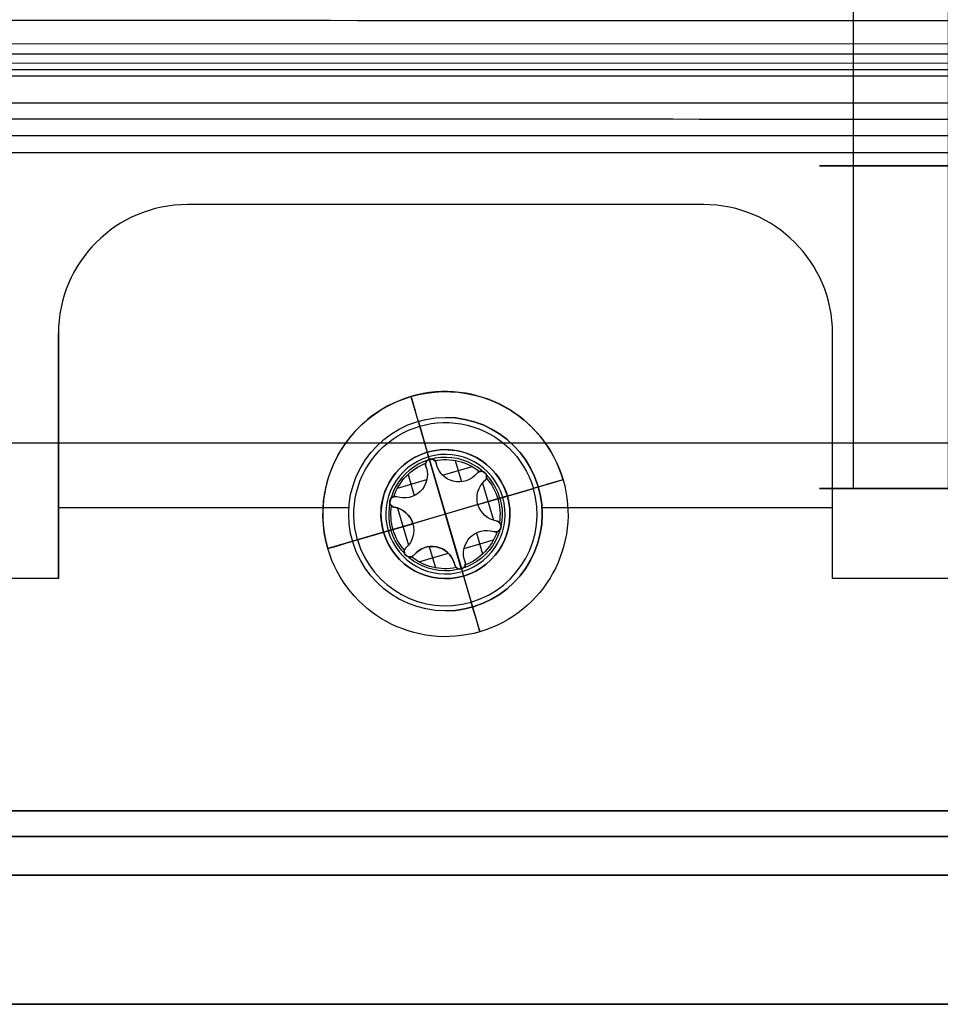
# Model space of a CAD drawing. Header units: millimetres. Extents: x -368 to 368, y -356 to 344.
# Tile 235 of 256: x 254 to 289, y -356 to -318. Entities that reach past the tile are written whole.
import ezdxf

# ---------------------------------------------------------------- set-up
doc = ezdxf.new("R2010")
doc.units = ezdxf.units.MM
doc.layers.add('Livello 01', color=7, linetype='Continuous')

# ---------------------------------------------------------------- blocks, each defined once
blk = doc.blocks.new('VTM05X25BTINO_M5X30')
at = {"layer": 'Livello 01', "color": 253, "true_color": 0xa59e96}
for p, q in [((0, 4.75, -3.7), (0, 4.75, -1.2)), ((0, 2.5, -3.7), (0, 4.75, -3.7)), ((0, 2.315), (0, 3.55)), ((0, 2.5, -28.4), (0, 2.5, -3.7)), ((0, 2.2, -28.7), (0, 2.5, -28.4)), ((0, 2.215, -0.1), (0, 2.315)), ((-0.009, -2.215, -2), (-0.009, 2.215, -2)), ((0, 2.215, -2), (0, 2.215, -0.1)), ((0, -2.2, -28.7), (0, 2.2, -28.7)), ((0.206, 1.918, -2), (0.206, 1.918, -0.2)), ((-0.958, 1.029, -0.2), (-0.958, 1.885, -0.2)), ((0.947, 1.031, -0.2), (0.947, 1.891, -0.2)), ((-1.737, 1.212, -2), (-1.737, 1.212, -0.197)), ((-1.504, 1.487, -0.2), (-0.316, 1.487, -0.2)), ((0.32, 1.48, -0.2), (1.511, 1.48, -0.2)), ((1.737, 1.212, -2), (1.737, 1.212, -0.197)), ((-1.946, 1.003, -2), (-1.946, 1.003, -0.126)), ((-1.108, 1.017, -2), (-1.108, 1.017, -0.2)), ((1.107, 1.017, -2), (1.107, 1.017, -0.2)), ((-1.714, -0.75, -0.2), (-1.714, 0.75, -0.2)), ((1.714, -0.75, -0.2), (1.714, 0.75, -0.2)), ((-2.5, 0, -3.7), (-4.75, 0, -3.7)), ((-3.55, 0), (-2.315, 0)), ((2.2, 0, -28.7), (-2.2, 0, -28.7)), ((-2.115, 0, -0.2), (-1.314, 0, -0.2)), ((2.315, 0), (3.55, 0)), ((4.75, 0, -3.7), (2.5, 0, -3.7)), ((1.314, 0, -2), (-1.314, 0, -2)), ((1.314, 0, -0.2), (2.115, 0, -0.2)), ((1.314, 0, -2), (1.314, 0, -0.2)), ((-1.946, -1.003, -2), (-1.946, -1.003, -0.126)), ((-1.108, -1.017, -2), (-1.108, -1.017, -0.2)), ((-0.958, -1.885, -0.2), (-0.958, -1.029, -0.2)), ((0.947, -1.891, -0.2), (0.947, -1.031, -0.2)), ((1.107, -1.017, -2), (1.107, -1.017, -0.2)), ((-1.737, -1.212, -2), (-1.737, -1.212, -0.197)), ((-1.504, -1.487, -0.2), (-0.316, -1.487, -0.2)), ((0.32, -1.48, -0.2), (1.511, -1.48, -0.2)), ((1.737, -1.212, -2), (1.737, -1.212, -0.197)), ((0, -2.2, -28.7), (0, -2.5, -28.4)), ((0, -2.215, -2), (0, -2.215, -0.1)), ((0, -2.215, -0.1), (0, -2.315)), ((0.206, -1.918, -2), (0.206, -1.918, -0.2)), ((0, -3.55), (0, -2.315)), ((0, -4.75, -3.7), (0, -2.5, -3.7)), ((0, -2.5, -28.4), (0, -2.5, -3.7)), ((0, -4.75, -3.7), (0, -4.75, -1.2))]:
    blk.add_line(p, q, dxfattribs=at)
for centre, radius, start, end in [((0, 0, -1.2), 4.75, 0, 180), ((0, 0, -3.7), 4.75, 0, 180), ((0, 0, -2.45), 4.75, 0, 180), ((0, 0, -28.4), 2.5, 0, 180), ((0, 0, -16.05), 2.5, 0, 180), ((0, 0, -28.7), 2.2, 0, 180), ((0, 0, -0.2), 2.115, 94.9724, 145.0276), ((-1.108, 1.918, -2), 0.901, 235.152, 0), ((-1.108, 1.918, -1.1), 0.901, 235.152, 0), ((0, 2.005, -2), 0.21, 0, 180), ((0, 2.005, -1.05), 0.21, 0, 180), ((0, 2.005, -2), 0.21, 180, 186), ((0, 2.005, -1.1), 0.21, 180, 186), ((-1.108, 1.918, -2), 0.901, 360, 4.1495), ((-1.108, 1.918, -0.2), 0.901, 360, 4.1495), ((-1.108, 1.918, -1.1), 0.901, 0, 4.1495), ((0, 0, -0.2), 2.115, 34.9724, 85.0276), ((1.107, 1.918, -0.2), 0.901, 175.152, 304.1495), ((1.107, 1.918, -2), 0.901, 175.152, 304.1495), ((1.107, 1.918, -1.1), 0.901, 175.152, 304.1495), ((0, 2.005, -1.1), 0.21, 357.0041, 0), ((-1.737, 1.003, -1.05), 0.21, 57.0041, 246), ((1.737, 1.003, -2), 0.21, 0, 126), ((1.737, 1.003, -1.049), 0.21, 0, 126), ((0, 0, -0.2), 2.115, 154.9724, 180), ((-2.215, 0, -2), 0.901, 0, 64.1495), ((-2.215, 0, -0.2), 0.901, 0, 64.1495), ((-2.215, 0, -1.1), 0.901, 0, 64.1495), ((2.215, 0, -0.2), 0.901, 115.1523, 244.848), ((2.215, 0, -2), 0.901, 115.1523, 244.848), ((2.215, 0, -1.1), 0.901, 115.1523, 244.848), ((1.737, 1.003, -1.063), 0.21, 297.0029, 0), ((0, 0, -0.2), 2.115, 360, 25.0276), ((0, 0, -1.2), 4.75, 180, 0), ((0, 0, -2.45), 4.75, 180, 0), ((0, 0), 3.55, 180, 0), ((0, 0, -3.7), 2.5, 180, 0), ((0, 0, -16.05), 2.5, 180, 0), ((0, 0, -0.2), 2.115, 334.9724, 0), ((0, 0, -0.2), 2.115, 180, 205.0276), ((-2.215, 0, -2), 0.901, 295.152, 0), ((-2.215, 0, -1.1), 0.901, 295.152, 0), ((-1.737, -1.003, -1.05), 0.21, 117.0041, 302.9959), ((-1.108, -1.918, -2), 0.901, 360, 124.848), ((-1.108, -1.918, -0.2), 0.901, 0, 124.848), ((-1.108, -1.918, -1.1), 0.901, 0, 124.848), ((1.107, -1.918, -0.2), 0.901, 55.8505, 184.848), ((1.107, -1.918, -2), 0.901, 55.8505, 184.848), ((1.107, -1.918, -1.1), 0.901, 55.8505, 184.848), ((1.737, -1.003, -1.049), 0.21, 234, 0), ((1.737, -1.003, -2), 0.21, 0, 62.9959), ((1.737, -1.003, -1.063), 0.21, 0, 62.9959), ((0, 0, -0.2), 2.115, 214.9724, 265.0276), ((0, 0, -0.2), 2.115, 274.9724, 325.0276), ((0, -2.005, -1.1), 0.21, 174, 180), ((0, -2.005, -2), 0.21, 180, 0), ((0, -2.005, -1.05), 0.21, 180, 0), ((-1.108, -1.918, -2), 0.901, 355.8505, 0), ((-1.108, -1.918, -1.1), 0.901, 355.8505, 0), ((0, -2.005, -2), 0.21, 360, 2.9959), ((0, -2.005, -1.1), 0.21, 0, 2.9959)]:
    blk.add_arc(centre, radius, start, end, dxfattribs=at)
at = {"layer": 'Livello 01', "color": 253, "true_color": 0xa59e96, "extrusion": (1, 0, 0)}
blk.add_arc((3.55, -1.2), 1.2, 0, 90, dxfattribs=at)
at = {"layer": 'Livello 01', "color": 253, "true_color": 0xa59e96, "extrusion": (0, 0, -1)}
for centre, radius, start, end in [((0, 0), 3.55, 0, 180), ((0, 0, 3.7), 2.5, 0, 180), ((0, 0), 2.315, 0, 180), ((1.107, 1.918, 0.2), 0.901, 180, 304.848), ((0, 2.005, 0.2), 0.21, 360, 29.0107), ((0, 2.005, 0.2), 0.21, 354, 360), ((0, 2.005, 0.2), 0.21, 150.9893, 180), ((0, 2.005, 2), 0.21, 180, 182.9959), ((0, 2.005, 0.2), 0.21, 180, 182.9959), ((1.737, 1.003, 2), 0.21, 294, 122.9959), ((1.737, 1.003, 0.2), 0.21, 90.9893, 122.9959), ((-1.737, 1.003, 0.2), 0.21, 54, 89.0107), ((1.737, 1.003, 0.2), 0.21, 294, 329.0107), ((-1.737, 1.003, 2), 0.21, 180, 242.9971), ((-1.737, 1.003, 0.2), 0.21, 210.9893, 242.9971), ((0, 0, 3.7), 4.75, 180, 0), ((0, 0, 28.4), 2.5, 180, 0), ((0, 0), 2.315, 180, 0), ((0, 0, 28.7), 2.2, 180, 0), ((2.215, 0, 0.2), 0.901, 180, 244.848), ((1.737, -1.003, 2), 0.21, 237.0041, 62.9959), ((1.737, -1.003, 0.2), 0.21, 30.9893, 62.9959), ((-1.737, -1.003, 2), 0.21, 180, 306), ((-1.737, -1.003, 0.2), 0.21, 117.0041, 149.0107), ((1.737, -1.003, 0.2), 0.21, 237.0041, 269.0107), ((-1.737, -1.003, 0.2), 0.21, 270.9893, 306), ((0, -2.005, 2), 0.21, 360, 6), ((0, -2.005, 0.2), 0.21, 360, 6), ((0, -2.005, 0.2), 0.21, 330.9893, 0), ((1.107, -1.918, 0.2), 0.901, 180, 184.1495), ((0, -2.005, 0.2), 0.21, 180, 209.0107), ((0, -2.005, 0.2), 0.21, 177.0041, 180)]:
    blk.add_arc(centre, radius, start, end, dxfattribs=at)
at = {"layer": 'Livello 01', "color": 253, "true_color": 0xa59e96, "extrusion": (0, -1, 0)}
blk.add_arc((3.55, -1.2), 1.2, 0, 90, dxfattribs=at)
at = {"layer": 'Livello 01', "color": 253, "true_color": 0xa59e96, "extrusion": (0, 1, 0)}
blk.add_arc((3.55, -1.2), 1.2, 360, 90, dxfattribs=at)
at = {"layer": 'Livello 01', "color": 253, "true_color": 0xa59e96, "extrusion": (-1, 0, 0)}
blk.add_arc((3.55, -1.2), 1.2, 0, 90, dxfattribs=at)
at = {"layer": 'Livello 01', "color": 253, "true_color": 0xa59e96}
for points, degree in [([(-0.21, 2.005, -0.2), (-0.21, 2.005, -2)], 1), ([(-0.208, 1.983, -2), (-0.208, 1.983, -0.2)], 1), ([(-0.206, 1.918, -2), (-0.206, 1.918, -0.2)], 1), ([(0.209, 1.994, -0.2), (0.209, 1.994, -2)], 1), ([(0.21, 2.005, -0.2), (0.21, 2.005, -2)], 1), ([(-1.623, 1.179, -0.2), (-1.623, 1.179, -2)], 1), ([(1.613, 1.172, -2), (1.613, 1.172, -0.2)], 1), ([(-1.822, 0.811, -2), (-1.822, 0.811, -0.2)], 1), ([(1.832, 0.816, -0.2), (1.832, 0.816, -2)], 1), ([(1.916, 0.895, -0.2), (1.935, 0.925, -0.171), (1.946, 0.961, -0.144), (1.946, 1.003, -0.126)], 3), ([(1.946, 1.003, -0.126), (1.946, 1.003, -2)], 1), ([(-4.75, 0, -3.7), (-4.75, 0, -1.2)], 1), ([(-2.5, 0, -28.4), (-2.5, 0, -3.7)], 1), ([(-2.2, 0, -28.7), (-2.5, 0, -28.4)], 1), ([(-2.315, 0), (-2.115, 0, -0.2)], 1), ([(2.115, 0, -0.2), (2.315, 0)], 1), ([(2.5, 0, -28.4), (2.2, 0, -28.7)], 1), ([(2.5, 0, -3.7), (2.5, 0, -28.4)], 1), ([(4.75, 0, -1.2), (4.75, 0, -3.7)], 1), ([(-1.314, 0, -2), (-1.314, 0, -0.2)], 1), ([(-1.832, -0.816, -0.2), (-1.832, -0.816, -2)], 1), ([(1.832, -0.816, -2), (1.832, -0.816, -0.2)], 1), ([(1.916, -0.895, -0.2), (1.934, -0.925, -0.171), (1.946, -0.962, -0.144), (1.946, -1.003, -0.126)], 3), ([(1.946, -1.003, -0.126), (1.946, -1.003, -2)], 1), ([(-1.623, -1.179, -2), (-1.623, -1.179, -0.2)], 1), ([(1.613, -1.172, -0.2), (1.613, -1.172, -2)], 1), ([(-0.21, -2.005, -0.2), (-0.21, -2.005, -2)], 1), ([(-0.208, -1.983, -0.2), (-0.208, -1.983, -2)], 1), ([(-0.206, -1.918, -2), (-0.206, -1.918, -0.2)], 1), ([(0.209, -1.994, -2), (0.209, -1.994, -0.2)], 1), ([(0.21, -2.005, -2), (0.21, -2.005, -0.2)], 1)]:
    blk.add_open_spline(points, degree=degree, dxfattribs=at)
for points, knots in [([(-0.183, 2.107, -0.2), (-0.168, 2.135, -0.173), (-0.145, 2.162, -0.149), (-0.082, 2.202, -0.112), (-0.041, 2.215, -0.1), (0.042, 2.215, -0.1), (0.083, 2.202, -0.112), (0.145, 2.161, -0.149), (0.168, 2.135, -0.173), (0.183, 2.107, -0.2)], [0, 0, 0, 0, 0.1267154, 0.1267154, 0.2534307, 0.2534307, 0.3801461, 0.3801461, 0.5068615, 0.5068615, 0.5068615, 0.5068615]), ([(-1.733, 1.212, -0.2), (-1.765, 1.213, -0.173), (-1.799, 1.206, -0.149), (-1.865, 1.172, -0.112), (-1.897, 1.144, -0.1), (-1.939, 1.072, -0.1), (-1.948, 1.03, -0.112), (-1.944, 0.956, -0.149), (-1.933, 0.922, -0.173), (-1.916, 0.895, -0.2)], [-0.5068615, -0.5068615, -0.5068615, -0.5068615, -0.3801461, -0.3801461, -0.2534307, -0.2534307, -0.1267154, -0.1267154, 0, 0, 0, 0]), ([(1.733, 1.212, -0.2), (1.78, 1.213, -0.161), (1.833, 1.198, -0.126), (1.898, 1.14, -0.101), (1.916, 1.115, -0.098), (1.941, 1.059, -0.104), (1.946, 1.03, -0.113), (1.946, 1.003, -0.126)], [0, 0, 0, 0, 0.1850442, 0.1850442, 0.2775663, 0.2775663, 0.3700884, 0.3700884, 0.3700884, 0.3700884]), ([(-1.916, -0.895, -0.2), (-1.933, -0.922, -0.173), (-1.944, -0.955, -0.149), (-1.948, -1.029, -0.112), (-1.939, -1.071, -0.1), (-1.898, -1.143, -0.1), (-1.866, -1.172, -0.112), (-1.8, -1.206, -0.149), (-1.765, -1.213, -0.173), (-1.733, -1.212, -0.2)], [-0.5068615, -0.5068615, -0.5068615, -0.5068615, -0.3801461, -0.3801461, -0.2534307, -0.2534307, -0.1267154, -0.1267154, 0, 0, 0, 0]), ([(1.733, -1.212, -0.2), (1.756, -1.213, -0.181), (1.78, -1.209, -0.163), (1.829, -1.193, -0.132), (1.854, -1.179, -0.118), (1.898, -1.14, -0.101), (1.916, -1.115, -0.098), (1.941, -1.06, -0.104), (1.946, -1.03, -0.113), (1.946, -1.003, -0.126)], [-0.366543, -0.366543, -0.366543, -0.366543, -0.2749073, -0.2749073, -0.1832715, -0.1832715, -0.0916358, -0.0916358, 0, 0, 0, 0]), ([(0.183, -2.107, -0.2), (0.168, -2.135, -0.173), (0.145, -2.162, -0.149), (0.082, -2.202, -0.112), (0.041, -2.215, -0.1), (-0.042, -2.215, -0.1), (-0.083, -2.202, -0.112), (-0.145, -2.161, -0.149), (-0.168, -2.135, -0.173), (-0.183, -2.107, -0.2)], [0, 0, 0, 0, 0.1267154, 0.1267154, 0.2534307, 0.2534307, 0.3801461, 0.3801461, 0.5068615, 0.5068615, 0.5068615, 0.5068615])]:
    blk.add_open_spline(points, degree=3, knots=knots, dxfattribs=at)
blk = doc.blocks.new('MCP144A06_02')
at = {"layer": 'Livello 01', "color": 253, "true_color": 0x999999}
for p, q in [((0, 17, 25), (0, 17)), ((0, 6, 25), (0, 17, 25)), ((0, 6), (0, 17)), ((0, 6, 25), (0, 6)), ((-12, 1, 25), (-12, 1)), ((12, 1, 25), (12, 1)), ((-17, 0, 25), (-13, 0, 25)), ((-17, 0), (-13, 0)), ((-11, 0, 25), (-6, 0, 25)), ((-11, 0), (-6, 0)), ((6, 0, 25), (11, 0, 25)), ((6, 0), (11, 0)), ((13, 0, 25), (17, 0, 25)), ((13, 0), (17, 0)), ((-12, -1, 25), (-12, -1)), ((12, -1, 25), (12, -1)), ((0, -6, 25), (0, -6)), ((0, -17, 25), (0, -6, 25)), ((0, -17), (0, -6)), ((0, -17, 25), (0, -17))]:
    blk.add_line(p, q, dxfattribs=at)
at = {"layer": 'Livello 01', "color": 253, "true_color": 0x999999, "extrusion": (0, 0, -1)}
for centre, radius, start, end in [((0, 0, -25), 17, 0, 180), ((0, 0, -12.5), 17, 0, 180), ((0, 0, -25), 6, 0, 180), ((0, 0), 6, 0, 180), ((0, 0, -12.5), 6, 0, 180), ((12, 0, -25), 1, 0, 180), ((12, 0), 1, 0, 180), ((12, 0, -12.5), 1, 0, 180), ((-12, 0, -25), 1, 0, 180), ((-12, 0), 1, 0, 180), ((-12, 0, -12.5), 1, 0, 180), ((0, 0, -12.5), 17, 180, 0), ((12, 0, -25), 1, 180, 0), ((12, 0, -12.5), 1, 180, 0), ((0, 0, -25), 6, 180, 0), ((0, 0, -12.5), 6, 180, 0), ((-12, 0, -25), 1, 180, 0), ((-12, 0, -12.5), 1, 180, 0)]:
    blk.add_arc(centre, radius, start, end, dxfattribs=at)
at = {"layer": 'Livello 01', "color": 253, "true_color": 0x999999}
for centre, radius, start, end in [((0, 0), 17, 0, 180), ((0, 0, 25), 17, 180, 0), ((0, 0), 17, 180, 0), ((-12, 0), 1, 180, 0), ((0, 0), 6, 180, 0), ((12, 0), 1, 180, 0)]:
    blk.add_arc(centre, radius, start, end, dxfattribs=at)
for points in [[(-17, 0), (-17, 0, 25)], [(-13, 0, 25), (-13, 0)], [(-11, 0), (-11, 0, 25)], [(-6, 0, 25), (-6, 0)], [(6, 0), (6, 0, 25)], [(11, 0, 25), (11, 0)], [(13, 0), (13, 0, 25)], [(17, 0, 25), (17, 0)]]:
    blk.add_open_spline(points, degree=1, dxfattribs=at)
blk = doc.blocks.new('MCP144A13_04')
at = {"layer": 'Livello 01', "color": 253, "true_color": 0x999999}
blk.add_line((-361.16, -2.5), (361.16, -2.5), dxfattribs=at)
for points in [[(352.5, 2.5), (-352.5, 2.5)], [(362.5, -7.5), (-362.5, -7.5)]]:
    blk.add_open_spline(points, degree=1, dxfattribs=at)
blk = doc.blocks.new('MCP144A14_04')
at = {"layer": 'Livello 01', "color": 253, "true_color": 0x999999}
blk.add_line((-361.16, 2.5), (361.16, 2.5), dxfattribs=at)
for points in [[(-362.5, 7.5), (362.5, 7.5)], [(-352.5, -2.5), (352.5, -2.5)]]:
    blk.add_open_spline(points, degree=1, dxfattribs=at)
blk = doc.blocks.new('MCA144A01_04')
at = {"layer": 'Livello 01', "extrusion": (5.55112e-17, 2.77556e-17, -1), "rotation": 360}
blk.add_blockref('MCP144A13_04', (0, 282.5, -60), dxfattribs=at)
at = {"layer": 'Livello 01', "extrusion": (0, 0, -1), "rotation": 337.4773264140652}
blk.add_blockref('MCP144A06_02', (-301.5, 0, -40), dxfattribs=at)
at = {"layer": 'Livello 01', "extrusion": (-4.23395e-18, -2.12635e-17, -1), "rotation": 360}
blk.add_blockref('MCP144A14_04', (0, -282.5, -60), dxfattribs=at)

msp = doc.modelspace()

# ---------------------------------------------------------------- linework, layer by layer
at = {"layer": 'Livello 01'}
for p, q in [((346, -318.756, -12.896), (75, -318.72, -12.896)), ((346, -319.506, -11.596), (75, -319.47, -11.596)), ((345.865, -319.753, -6.167), (75.14, -319.726, -6.152)), ((345.864, -321.052, -6.917), (75.14, -321.025, -6.902)), ((341, -322.311, -3.206), (80, -322.303, -3.221)), ((280, -324.97, -554.98), (260, -324.97, -554.98)), ((270, -324.97, -555.73), (270, -324.97, -554.23)), ((255, -339.47, -554.98), (255, -329.97, -554.98)), ((285, -339.47, -554.98), (285, -329.97, -554.98)), ((346.293, -334.22, -11.73), (75, -334.22, -11.73)), ((346.293, -334.22, -13.23), (75, -334.22, -13.23)), ((255, -334.72, -554.23), (255, -334.72, -555.73)), ((285, -334.72, -555.73), (285, -334.72, -554.23)), ((266.258, -336.72, -555.73), (255, -336.72, -555.73)), ((266.258, -336.72, -554.23), (255, -336.72, -554.23)), ((266.25, -336.97, -554.23), (266.25, -336.97, -555.73)), ((285, -336.72, -555.73), (273.742, -336.72, -555.73)), ((285, -336.72, -554.23), (273.742, -336.72, -554.23)), ((273.75, -336.97, -554.23), (273.75, -336.97, -555.73)), ((255, -339.47, -554.98), (105, -339.47, -554.98)), ((344.293, -339.47, -554.98), (285, -339.47, -554.98)), ((46.5, -349.47, -283.73), (292.807, -349.47, -283.73)), ((46.5, -350.97, -283.73), (292.807, -350.97, -283.73))]:
    msp.add_line(p, q, dxfattribs=at)
for centre, radius, start, end in [((260, -329.97, -554.23), 5, 90, 180), ((260, -329.97, -555.73), 5, 90, 180), ((260, -329.97, -554.98), 5, 90, 180), ((280, -329.97, -555.73), 5, 0, 90), ((280, -329.97, -554.23), 5, 0, 90), ((280, -329.97, -554.98), 5, 0, 90), ((270, -336.97, -555.73), 3.75, 270, 90)]:
    msp.add_arc(centre, radius, start, end, dxfattribs=at)
at = {"layer": 'Livello 01', "extrusion": (0, 0, -1)}
for centre, start, end in [((-270, -336.97, 554.23), 270, 90), ((-270, -336.97, 555.73), 270, 90), ((-270, -336.97, 554.98), 270, 90), ((-270, -336.97, 554.23), 90, 270), ((-270, -336.97, 554.98), 90, 270)]:
    msp.add_arc(centre, 3.75, start, end, dxfattribs=at)
at = {"layer": 'Livello 01'}
for points in [[(75, -317.804, -9.48), (346, -317.84, -9.48)], [(75, -319.104, -10.23), (346, -319.14, -10.23)], [(346, -320.006, -13.23), (75, -319.97, -13.23)], [(346, -320.006, -11.73), (75, -319.97, -11.73)], [(341, -321.675, -2.838), (80, -321.64, -2.838)], [(341, -322.974, -3.588), (80, -322.939, -3.588)], [(280, -324.97, -555.73), (260, -324.97, -555.73)], [(280, -324.97, -554.23), (260, -324.97, -554.23)], [(260, -324.97, -554.23), (260, -324.97, -555.73)], [(280, -324.97, -555.73), (280, -324.97, -554.23)], [(255, -329.97, -555.73), (255, -339.47, -555.73)], [(255, -329.97, -554.23), (255, -339.47, -554.23)], [(255, -329.97, -555.73), (255, -329.97, -554.23)], [(285, -339.47, -555.73), (285, -329.97, -555.73)], [(285, -339.47, -554.23), (285, -329.97, -554.23)], [(285, -329.97, -554.23), (285, -329.97, -555.73)], [(270, -333.22, -555.73), (270, -333.22, -554.23)], [(255, -339.47, -555.73), (105, -339.47, -555.73)], [(255, -339.47, -554.23), (105, -339.47, -554.23)], [(255, -339.47, -555.73), (255, -339.47, -554.23)], [(344.293, -339.47, -555.73), (285, -339.47, -555.73)], [(344.293, -339.47, -554.23), (285, -339.47, -554.23)], [(285, -339.47, -555.73), (285, -339.47, -554.23)], [(270, -340.72, -554.23), (270, -340.72, -555.73)], [(47.5, -348.47, -555.73), (346.293, -348.47, -555.73)], [(47.5, -348.47, -554.23), (346.293, -348.47, -554.23)], [(346.293, -348.47, -11.73), (47.5, -348.47, -11.73)], [(346.293, -348.47, -13.23), (47.5, -348.47, -13.23)], [(346, -349.47, -553.23), (47.5, -349.47, -553.23)], [(346, -349.47, -14.23), (47.5, -349.47, -14.23)], [(346, -350.97, -553.23), (47.5, -350.97, -553.23)], [(346, -350.97, -14.23), (47.5, -350.97, -14.23)]]:
    msp.add_open_spline(points, degree=1, dxfattribs=at)

# ---------------------------------------------------------------- block references
at = {"layer": 'Livello 01', "extrusion": (0, -1, -5.55112e-16)}
msp.add_blockref('MCA144A01_04', (0, -284.03, 295.97), dxfattribs=at)
at = {"layer": 'Livello 01', "extrusion": (2.23417e-16, 5.55112e-16, -1), "rotation": 163.6706187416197}
msp.add_blockref('VTM05X25BTINO_M5X30', (-270, -336.97, 573.73), dxfattribs=at)

doc.saveas('drawing.dxf')
